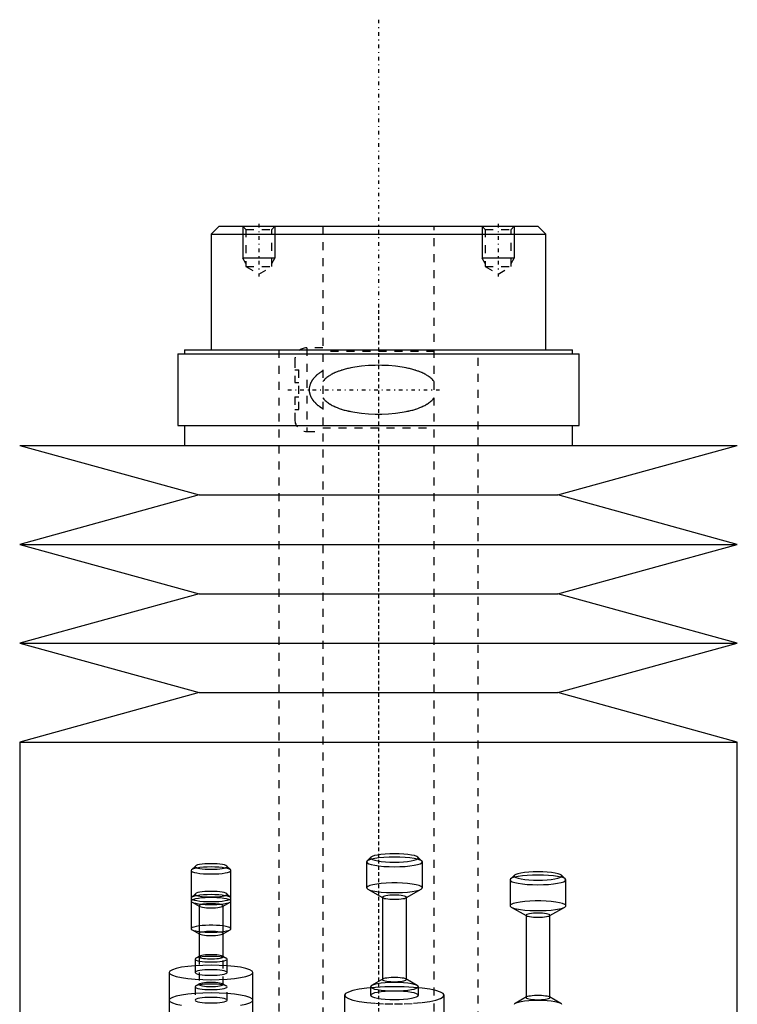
# Model space of a CAD drawing. Extents: x -120 to 120, y -1 to 900.
# Tile 8 of 8: x -45 to 45, y 776 to 900. Entities that reach past the tile are written whole.
import ezdxf

# ---------------------------------------------------------------- set-up
doc = ezdxf.new("R2010")
doc.units = 0
doc.linetypes.add('CENTER', pattern=[1.5, 0.45, -0.5, 0.05, -0.5])
doc.linetypes.add('DASHED', pattern=[2, 1, -1])
for name, color, linetype in [('AM_0', 7, 'CONTINUOUS'), ('AM_10', 7, 'CONTINUOUS'), ('AM_3', 7, 'DASHED'), ('AM_7', 7, 'CENTER')]:
    doc.layers.add(name, color=color, linetype=linetype)

msp = doc.modelspace()

# ---------------------------------------------------------------- linework, layer by layer
at = {"layer": 'AM_0', "color": 7, "linetype": 'CONTINUOUS'}
for p, q in [((-20, 874), (-21, 873)), ((-20, 874), (20, 874)), ((21, 873), (20, 874)), ((-21, 873), (-21, 858.5)), ((-21, 873), (21, 873)), ((21, 858.5), (21, 873)), ((-25.15, 858), (-25.15, 849)), ((-25.15, 858), (25.15, 858)), ((-24.35, 858.5), (-24.35, 858)), ((-24.35, 858.5), (24.35, 858.5)), ((24.35, 858), (24.35, 858.5)), ((25.15, 849), (25.15, 858)), ((-25.15, 849), (25.15, 849)), ((-24.35, 849), (-24.35, 846.5)), ((24.35, 846.5), (24.35, 849)), ((-45, 846.5), (-22.5, 840.3)), ((-45, 846.5), (45, 846.5)), ((22.5, 840.3), (45, 846.5)), ((-22.5, 840.3), (-45, 834.1)), ((-22.5, 840.3), (22.5, 840.3)), ((45, 834.1), (22.5, 840.3)), ((-45, 834.1), (-22.5, 827.9)), ((-45, 834.1), (45, 834.1)), ((22.5, 827.9), (45, 834.1)), ((-22.5, 827.9), (-45, 821.7)), ((-22.5, 827.9), (22.5, 827.9)), ((45, 821.7), (22.5, 827.9)), ((-45, 821.7), (-22.5, 815.5)), ((-45, 821.7), (45, 821.7)), ((22.5, 815.5), (45, 821.7)), ((-22.5, 815.5), (-45, 809.3)), ((-22.5, 815.5), (22.5, 815.5)), ((45, 809.3), (22.5, 815.5)), ((-45, 809.3), (-45, 771.5)), ((-45, 809.3), (45, 809.3)), ((45, 771.5), (45, 809.3)), ((-0.95, 794.85), (-1.45, 794.37)), ((5.45, 794.37), (4.95, 794.85)), ((-23.5, 793.19), (-23.5, 785.87)), ((-22.97, 793.74), (-23.46, 793.26)), ((-18.54, 793.26), (-19.03, 793.74)), ((-18.5, 785.87), (-18.5, 793.19)), ((-1.5, 794.26), (-1.5, 791.01)), ((5.5, 791.01), (5.5, 794.26)), ((16.5, 792), (16.5, 788.75)), ((17.05, 792.59), (16.55, 792.11)), ((23.45, 792.11), (22.95, 792.59)), ((23.5, 788.75), (23.5, 792)), ((-1.35, 790.83), (0.5, 789.79)), ((3.5, 789.79), (5.35, 790.83)), ((0.5, 789.83), (0.5, 779.53)), ((3.5, 779.53), (3.5, 789.83)), ((-23.39, 789.22), (-22.5, 788.71)), ((-22.5, 788.75), (-22.5, 782.39)), ((-19.5, 788.71), (-18.61, 789.22)), ((-19.5, 782.39), (-19.5, 788.75)), ((16.65, 788.57), (18.5, 787.53)), ((21.5, 787.53), (23.35, 788.57)), ((18.5, 787.57), (18.5, 777.27)), ((21.5, 777.27), (21.5, 787.57)), ((-23.39, 785.74), (-22.5, 785.24)), ((-19.5, 785.24), (-18.61, 785.74)), ((-23, 782.06), (-23, 781.23)), ((-22.43, 782.43), (-22.91, 782.16)), ((-19.09, 782.16), (-19.57, 782.43)), ((-19, 781.23), (-19, 782.06)), ((-26.25, 780.38), (-26.25, 774.98)), ((-15.75, 774.98), (-15.75, 780.38)), ((0.57, 779.57), (-0.87, 778.76)), ((4.87, 778.76), (3.43, 779.57)), ((-1, 778.6), (-1, 778.47)), ((5, 778.47), (5, 778.6)), ((-4.25, 777.52), (-4.25, 771.5)), ((8.25, 771.5), (8.25, 777.52)), ((18.57, 777.31), (17.13, 776.5)), ((22.87, 776.5), (21.43, 777.31))]:
    msp.add_line(p, q, dxfattribs=at)
for points in [[(5.5, 794.26), (5.43, 794.38), (5.23, 794.49), (4.91, 794.6), (4.47, 794.69), (3.94, 794.77), (3.34, 794.82), (2.68, 794.86), (2, 794.87), (1.32, 794.86), (0.66, 794.82), (0.06, 794.77), (-0.47, 794.69), (-0.91, 794.6), (-1.23, 794.49), (-1.43, 794.38), (-1.5, 794.26)], [(4.95, 794.85), (4.79, 794.94), (4.52, 795.04), (4.14, 795.12), (3.69, 795.18), (3.16, 795.23), (2.59, 795.26), (2, 795.27), (1.41, 795.26), (0.84, 795.23), (0.31, 795.18), (-0.14, 795.12), (-0.52, 795.04), (-0.79, 794.94), (-0.95, 794.85)], [(-18.5, 793.19), (-18.55, 793.27), (-18.69, 793.35), (-18.92, 793.43), (-19.23, 793.49), (-19.61, 793.55), (-20.04, 793.59), (-20.51, 793.61), (-21, 793.62), (-21.49, 793.61), (-21.96, 793.59), (-22.39, 793.55), (-22.77, 793.49), (-23.08, 793.43), (-23.31, 793.35), (-23.45, 793.27), (-23.5, 793.19)], [(-19.03, 793.74), (-19.14, 793.81), (-19.32, 793.87), (-19.57, 793.92), (-19.88, 793.96), (-20.22, 794), (-20.6, 794.02), (-21, 794.03), (-21.4, 794.02), (-21.78, 794), (-22.12, 793.96), (-22.43, 793.92), (-22.68, 793.87), (-22.86, 793.81), (-22.97, 793.74)], [(23.5, 792), (23.43, 792.12), (23.23, 792.24), (22.91, 792.34), (22.47, 792.43), (21.94, 792.51), (21.34, 792.56), (20.68, 792.6), (20, 792.61), (19.32, 792.6), (18.66, 792.56), (18.06, 792.51), (17.53, 792.43), (17.09, 792.34), (16.77, 792.24), (16.57, 792.12), (16.5, 792)], [(22.95, 792.59), (22.79, 792.69), (22.52, 792.78), (22.14, 792.86), (21.69, 792.93), (21.16, 792.98), (20.59, 793.01), (20, 793.02), (19.41, 793.01), (18.84, 792.98), (18.31, 792.93), (17.86, 792.86), (17.48, 792.78), (17.21, 792.69), (17.05, 792.59)], [(5.35, 790.83), (5.48, 790.95), (5.48, 791.07), (5.35, 791.19), (5.09, 791.3), (4.71, 791.4), (4.22, 791.48), (3.65, 791.55), (3.02, 791.59), (2.34, 791.62), (1.66, 791.62), (0.98, 791.59), (0.35, 791.55), (-0.22, 791.48), (-0.71, 791.4), (-1.09, 791.3), (-1.35, 791.19), (-1.48, 791.07), (-1.48, 790.95), (-1.35, 790.83)], [(-18.61, 789.22), (-18.51, 789.3), (-18.51, 789.39), (-18.61, 789.47), (-18.79, 789.55), (-19.06, 789.62), (-19.41, 789.68), (-19.82, 789.73), (-20.27, 789.76), (-20.75, 789.78), (-21.25, 789.78), (-21.73, 789.76), (-22.18, 789.73), (-22.59, 789.68), (-22.94, 789.62), (-23.21, 789.55), (-23.39, 789.47), (-23.49, 789.39), (-23.49, 789.3), (-23.39, 789.22)], [(3.5, 789.83), (3.47, 789.88), (3.39, 789.93), (3.25, 789.97), (3.06, 790.01), (2.83, 790.05), (2.57, 790.07), (2.29, 790.08), (2, 790.09), (1.71, 790.08), (1.43, 790.07), (1.17, 790.05), (0.94, 790.01), (0.75, 789.97), (0.61, 789.93), (0.53, 789.88), (0.5, 789.83)], [(-19.5, 788.75), (-19.53, 788.8), (-19.61, 788.85), (-19.75, 788.9), (-19.94, 788.94), (-20.17, 788.97), (-20.43, 788.99), (-20.71, 789.01), (-21, 789.01), (-21.29, 789.01), (-21.57, 788.99), (-21.83, 788.97), (-22.06, 788.94), (-22.25, 788.9), (-22.39, 788.85), (-22.47, 788.8), (-22.5, 788.75)], [(23.35, 788.57), (23.48, 788.69), (23.48, 788.81), (23.35, 788.93), (23.09, 789.04), (22.71, 789.14), (22.22, 789.22), (21.65, 789.29), (21.02, 789.33), (20.34, 789.36), (19.66, 789.36), (18.98, 789.33), (18.35, 789.29), (17.78, 789.22), (17.29, 789.14), (16.91, 789.04), (16.65, 788.93), (16.52, 788.81), (16.52, 788.69), (16.65, 788.57)], [(21.5, 787.57), (21.47, 787.62), (21.39, 787.67), (21.25, 787.72), (21.06, 787.76), (20.83, 787.79), (20.57, 787.81), (20.29, 787.83), (20, 787.83), (19.71, 787.83), (19.43, 787.81), (19.17, 787.79), (18.94, 787.76), (18.75, 787.72), (18.61, 787.67), (18.53, 787.62), (18.5, 787.57)], [(-22.5, 786.22), (-22.88, 786.16), (-23.17, 786.09), (-23.38, 786.01), (-23.48, 785.92), (-23.49, 785.83), (-23.39, 785.74)], [(-18.61, 785.74), (-18.51, 785.83), (-18.52, 785.92), (-18.62, 786.01), (-18.83, 786.09), (-19.12, 786.16), (-19.5, 786.22)], [(-19, 782.06), (-19.04, 782.12), (-19.15, 782.19), (-19.34, 782.25), (-19.59, 782.3), (-19.89, 782.35), (-20.23, 782.38), (-20.61, 782.4), (-21, 782.4), (-21.39, 782.4), (-21.77, 782.38), (-22.11, 782.35), (-22.41, 782.3), (-22.66, 782.25), (-22.85, 782.19), (-22.96, 782.12), (-23, 782.06)], [(-19.57, 782.43), (-19.68, 782.48), (-19.84, 782.52), (-20.05, 782.55), (-20.29, 782.58), (-20.57, 782.6), (-20.85, 782.61), (-21.15, 782.61), (-21.43, 782.6), (-21.71, 782.58), (-21.95, 782.55), (-22.16, 782.52), (-22.32, 782.48), (-22.43, 782.43)], [(-15.75, 780.38), (-15.85, 780.56), (-16.15, 780.73), (-16.63, 780.89), (-17.29, 781.03), (-18.08, 781.14), (-18.99, 781.23), (-19.98, 781.28), (-21, 781.29), (-22.02, 781.28), (-23.01, 781.23), (-23.92, 781.14), (-24.71, 781.03), (-25.37, 780.89), (-25.85, 780.73), (-26.15, 780.56), (-26.25, 780.38)], [(3.43, 779.57), (3.32, 779.61), (3.16, 779.65), (2.95, 779.69), (2.71, 779.72), (2.43, 779.74), (2.15, 779.75), (1.85, 779.75), (1.57, 779.74), (1.29, 779.72), (1.05, 779.69), (0.84, 779.65), (0.68, 779.61), (0.57, 779.57)], [(8.25, 777.52), (8.13, 777.73), (7.77, 777.93), (7.2, 778.12), (6.42, 778.29), (5.47, 778.42), (4.39, 778.52), (3.22, 778.58), (2, 778.6), (0.78, 778.58), (-0.39, 778.52), (-1.47, 778.42), (-2.42, 778.29), (-3.2, 778.12), (-3.77, 777.93), (-4.13, 777.73), (-4.25, 777.52)], [(5, 778.6), (4.94, 778.7), (4.77, 778.8), (4.49, 778.89), (4.12, 778.97), (3.67, 779.04), (3.15, 779.08), (2.59, 779.11), (2, 779.12), (1.41, 779.11), (0.85, 779.08), (0.33, 779.04), (-0.12, 778.97), (-0.49, 778.89), (-0.77, 778.8), (-0.94, 778.7), (-1, 778.6)], [(-21, 777.82), (-22.02, 777.8), (-23.01, 777.75), (-23.92, 777.67), (-24.71, 777.55), (-25.37, 777.42), (-25.85, 777.26), (-26.15, 777.09), (-26.25, 776.91)], [(21.43, 777.31), (21.32, 777.36), (21.16, 777.4), (20.95, 777.43), (20.71, 777.46), (20.43, 777.48), (20.15, 777.49), (19.85, 777.49), (19.57, 777.48), (19.29, 777.46), (19.05, 777.43), (18.84, 777.4), (18.68, 777.36), (18.57, 777.31)], [(23, 776.35), (22.94, 776.45), (22.77, 776.54), (22.49, 776.63), (22.12, 776.71), (21.67, 776.78), (21.15, 776.83), (20.59, 776.86), (20, 776.87), (19.41, 776.86), (18.85, 776.83), (18.33, 776.78), (17.88, 776.71), (17.51, 776.63), (17.23, 776.54), (17.06, 776.45), (17, 776.35)]]:
    msp.add_lwpolyline(points, dxfattribs=at)
at = {"layer": 'AM_10', "color": 7, "linetype": 'CONTINUOUS'}
for p, q in [((-17, 874), (-17, 870)), ((-13, 874), (-13, 870)), ((13, 874), (13, 870)), ((17, 874), (17, 870)), ((-13, 870), (-17, 870)), ((-16.62, 869.34), (-17, 870)), ((-13.38, 869.34), (-13, 870)), ((17, 870), (13, 870)), ((13.38, 869.34), (13, 870)), ((16.62, 869.34), (17, 870))]:
    msp.add_line(p, q, dxfattribs=at)
at = {"layer": 'AM_3', "color": 6, "linetype": 'DASHED'}
for p, q in [((-17, 874), (-16.62, 873.62)), ((-16.62, 873.62), (-16.62, 868.94)), ((-16.62, 873.62), (-13.38, 873.62)), ((-13.38, 873.62), (-13, 874)), ((-13.38, 868.94), (-13.38, 873.62)), ((-7, 874), (-7, 355.5)), ((7, 355.5), (7, 874)), ((13, 874), (13.38, 873.62)), ((13.38, 873.62), (13.38, 868.94)), ((13.38, 873.62), (16.62, 873.62)), ((16.62, 873.62), (17, 874)), ((16.62, 868.94), (16.62, 873.62)), ((-16.62, 868.94), (-15, 868)), ((-16.62, 868.94), (-13.38, 868.94)), ((-15, 868), (-13.38, 868.94)), ((13.38, 868.94), (15, 868)), ((13.38, 868.94), (16.62, 868.94)), ((15, 868), (16.62, 868.94)), ((-7, 858.75), (-9, 858.75)), ((-9, 858.75), (-9, 848.25)), ((-12.5, 858.5), (-12.5, 396.5)), ((7, 858.3), (-7, 858.3)), ((12.5, 396.5), (12.5, 858.5)), ((-10.5, 857.25), (-10.5, 854.4)), ((-10.5, 856), (-10, 856)), ((-10, 851), (-10, 856)), ((-10.5, 854.4), (-10, 854.4)), ((-10.5, 852.6), (-10.5, 849.75)), ((-10.5, 852.6), (-10, 852.6)), ((-10.5, 851), (-10, 851)), ((-7, 848.7), (7, 848.7)), ((-9, 848.25), (-7, 848.25)), ((-22.97, 790.27), (-23.46, 789.79)), ((-18.54, 789.79), (-19.03, 790.27)), ((0.5, 789.79), (0.57, 789.75)), ((3.43, 789.75), (3.5, 789.79)), ((-22.5, 788.71), (-22.43, 788.68)), ((-19.57, 788.68), (-19.5, 788.71)), ((18.5, 787.53), (18.57, 787.49)), ((21.43, 787.49), (21.5, 787.53)), ((-22.5, 785.24), (-22.43, 785.2)), ((-19.57, 785.2), (-19.5, 785.24)), ((-22.5, 782.39), (-22.5, 778.88)), ((-19.5, 778.88), (-19.5, 782.39)), ((-23, 781.23), (-23, 780.38)), ((-19, 780.38), (-19, 781.23)), ((0.5, 779.53), (0.5, 779.49)), ((3.5, 779.49), (3.5, 779.53)), ((-23, 778.58), (-23, 776.91)), ((-22.43, 778.96), (-22.91, 778.69)), ((-19.09, 778.69), (-19.57, 778.96)), ((-19, 776.91), (-19, 778.58)), ((-1, 778.47), (-1, 777.52)), ((5, 777.52), (5, 778.47)), ((18.5, 777.27), (18.5, 777.23)), ((21.5, 777.23), (21.5, 777.27))]:
    msp.add_line(p, q, dxfattribs=at)
for points in [[(-0.95, 794.85), (-1, 794.74), (-0.93, 794.64), (-0.76, 794.55), (-0.48, 794.46), (-0.1, 794.38), (0.35, 794.32), (0.86, 794.27), (1.42, 794.24), (2, 794.23), (2.58, 794.24), (3.14, 794.27), (3.65, 794.32), (4.1, 794.38), (4.48, 794.46), (4.76, 794.55), (4.93, 794.64), (5, 794.74), (4.95, 794.85)], [(-23.5, 793.19), (-23.45, 793.1), (-23.31, 793.02), (-23.08, 792.94), (-22.77, 792.88), (-22.39, 792.82), (-21.96, 792.78), (-21.49, 792.76), (-21, 792.75), (-20.51, 792.76), (-20.04, 792.78), (-19.61, 792.82), (-19.23, 792.88), (-18.92, 792.94), (-18.69, 793.02), (-18.55, 793.1), (-18.5, 793.19)], [(-22.97, 793.74), (-23, 793.67), (-22.96, 793.6), (-22.84, 793.54), (-22.65, 793.48), (-22.4, 793.43), (-22.1, 793.39), (-21.76, 793.36), (-21.39, 793.34), (-21, 793.33), (-20.61, 793.34), (-20.24, 793.36), (-19.9, 793.39), (-19.6, 793.43), (-19.35, 793.48), (-19.16, 793.54), (-19.04, 793.6), (-19, 793.67), (-19.03, 793.74)], [(-1.5, 794.26), (-1.43, 794.14), (-1.23, 794.03), (-0.91, 793.92), (-0.47, 793.83), (0.06, 793.76), (0.66, 793.7), (1.32, 793.66), (2, 793.65), (2.68, 793.66), (3.34, 793.7), (3.94, 793.76), (4.47, 793.83), (4.91, 793.92), (5.23, 794.03), (5.43, 794.14), (5.5, 794.26)], [(16.5, 792), (16.57, 791.88), (16.77, 791.77), (17.09, 791.67), (17.53, 791.57), (18.06, 791.5), (18.66, 791.44), (19.32, 791.41), (20, 791.4), (20.68, 791.41), (21.34, 791.44), (21.94, 791.5), (22.47, 791.57), (22.91, 791.67), (23.23, 791.77), (23.43, 791.88), (23.5, 792)], [(17.05, 792.59), (17, 792.49), (17.07, 792.39), (17.24, 792.29), (17.52, 792.2), (17.9, 792.12), (18.35, 792.06), (18.86, 792.01), (19.42, 791.98), (20, 791.97), (20.58, 791.98), (21.14, 792.01), (21.65, 792.06), (22.1, 792.12), (22.48, 792.2), (22.76, 792.29), (22.93, 792.39), (23, 792.49), (22.95, 792.59)], [(-1.35, 790.83), (-1.08, 790.72), (-0.7, 790.62), (-0.21, 790.54), (0.35, 790.47), (0.99, 790.43), (1.66, 790.41), (2.34, 790.41), (3.01, 790.43), (3.65, 790.47), (4.21, 790.54), (4.7, 790.62), (5.08, 790.72), (5.35, 790.83)], [(0.5, 789.83), (0.53, 789.78), (0.61, 789.73), (0.75, 789.68), (0.94, 789.65), (1.17, 789.61), (1.43, 789.59), (1.71, 789.57), (2, 789.57), (2.29, 789.57), (2.57, 789.59), (2.83, 789.61), (3.06, 789.65), (3.25, 789.68), (3.39, 789.73), (3.47, 789.78), (3.5, 789.83)], [(-23.39, 789.22), (-23.2, 789.14), (-22.93, 789.07), (-22.58, 789.01), (-22.18, 788.96), (-21.72, 788.93), (-21.24, 788.91), (-20.76, 788.91), (-20.28, 788.93), (-19.82, 788.96), (-19.42, 789.01), (-19.07, 789.07), (-18.8, 789.14), (-18.61, 789.22)], [(-22.5, 788.75), (-22.47, 788.7), (-22.39, 788.65), (-22.25, 788.61), (-22.06, 788.57), (-21.83, 788.54), (-21.57, 788.51), (-21.29, 788.5), (-21, 788.49), (-20.71, 788.5), (-20.43, 788.51), (-20.17, 788.54), (-19.94, 788.57), (-19.75, 788.61), (-19.61, 788.65), (-19.53, 788.7), (-19.5, 788.75)], [(16.65, 788.57), (16.92, 788.46), (17.3, 788.37), (17.79, 788.28), (18.35, 788.22), (18.99, 788.17), (19.66, 788.15), (20.34, 788.15), (21.01, 788.17), (21.65, 788.22), (22.21, 788.28), (22.7, 788.37), (23.08, 788.46), (23.35, 788.57)], [(18.5, 787.57), (18.53, 787.52), (18.61, 787.47), (18.75, 787.43), (18.94, 787.39), (19.17, 787.35), (19.43, 787.33), (19.71, 787.32), (20, 787.31), (20.29, 787.32), (20.57, 787.33), (20.83, 787.35), (21.06, 787.39), (21.25, 787.43), (21.39, 787.47), (21.47, 787.52), (21.5, 787.57)], [(-23.39, 785.74), (-23.2, 785.67), (-22.93, 785.6), (-22.58, 785.54), (-22.18, 785.49), (-21.72, 785.46), (-21.24, 785.44), (-20.76, 785.44), (-20.28, 785.46), (-19.82, 785.49), (-19.42, 785.54), (-19.07, 785.6), (-18.8, 785.67), (-18.61, 785.74)], [(-19.5, 786.22), (-19.89, 786.26), (-20.32, 786.29), (-20.77, 786.3), (-21.23, 786.3), (-21.68, 786.29), (-22.11, 786.26), (-22.5, 786.22)], [(-23, 782.06), (-22.96, 781.99), (-22.85, 781.92), (-22.66, 781.86), (-22.41, 781.81), (-22.11, 781.77), (-21.77, 781.74), (-21.39, 781.72), (-21, 781.71), (-20.61, 781.72), (-20.23, 781.74), (-19.89, 781.77), (-19.59, 781.81), (-19.34, 781.86), (-19.15, 781.92), (-19.04, 781.99), (-19, 782.06)], [(-22.43, 782.43), (-22.49, 782.38), (-22.49, 782.33), (-22.44, 782.28), (-22.32, 782.23), (-22.16, 782.19), (-21.95, 782.15), (-21.71, 782.12), (-21.44, 782.1), (-21.15, 782.09), (-20.85, 782.09), (-20.56, 782.1), (-20.29, 782.12), (-20.05, 782.15), (-19.84, 782.19), (-19.68, 782.23), (-19.56, 782.28), (-19.51, 782.33), (-19.51, 782.38), (-19.57, 782.43)], [(-26.25, 780.38), (-26.15, 780.21), (-25.85, 780.03), (-25.37, 779.88), (-24.71, 779.74), (-23.92, 779.62), (-23.01, 779.54), (-22.02, 779.49), (-21, 779.47), (-19.98, 779.49), (-18.99, 779.54), (-18.08, 779.62), (-17.29, 779.74), (-16.63, 779.88), (-16.15, 780.03), (-15.85, 780.21), (-15.75, 780.38)], [(0.57, 779.57), (0.51, 779.52), (0.51, 779.46), (0.56, 779.41), (0.68, 779.37), (0.84, 779.32), (1.05, 779.29), (1.29, 779.26), (1.56, 779.24), (1.85, 779.23), (2.15, 779.23), (2.44, 779.24), (2.71, 779.26), (2.95, 779.29), (3.16, 779.32), (3.32, 779.37), (3.44, 779.41), (3.49, 779.46), (3.49, 779.52), (3.43, 779.57)], [(-1, 778.6), (-0.94, 778.5), (-0.77, 778.4), (-0.49, 778.31), (-0.12, 778.23), (0.33, 778.17), (0.85, 778.12), (1.41, 778.09), (2, 778.08), (2.59, 778.09), (3.15, 778.12), (3.67, 778.17), (4.12, 778.23), (4.49, 778.31), (4.77, 778.4), (4.94, 778.5), (5, 778.6)], [(-17.29, 776.27), (-16.63, 776.4), (-16.15, 776.56), (-15.85, 776.73), (-15.75, 776.91), (-15.85, 777.09), (-16.15, 777.26), (-16.63, 777.42), (-17.29, 777.55), (-18.08, 777.67), (-18.99, 777.75), (-19.98, 777.8), (-21, 777.82)], [(-4.25, 777.52), (-4.13, 777.31), (-3.77, 777.1), (-3.2, 776.92), (-2.42, 776.75), (-1.47, 776.62), (-0.39, 776.52), (0.78, 776.45), (2, 776.43), (3.22, 776.45), (4.39, 776.52), (5.47, 776.62), (6.42, 776.75), (7.2, 776.92), (7.77, 777.1), (8.13, 777.31), (8.25, 777.52)], [(18.57, 777.31), (18.51, 777.26), (18.51, 777.21), (18.56, 777.16), (18.68, 777.11), (18.84, 777.07), (19.05, 777.03), (19.29, 777), (19.56, 776.98), (19.85, 776.97), (20.15, 776.97), (20.44, 776.98), (20.71, 777), (20.95, 777.03), (21.16, 777.07), (21.32, 777.11), (21.44, 777.16), (21.49, 777.21), (21.49, 777.26), (21.43, 777.31)], [(-26.25, 776.91), (-26.15, 776.73), (-25.85, 776.56), (-25.37, 776.4), (-24.71, 776.27)]]:
    msp.add_lwpolyline(points, dxfattribs=at)
for points in [[(-23.5, 789.71), (-23.45, 789.63), (-23.31, 789.55), (-23.08, 789.47), (-22.77, 789.41), (-22.39, 789.35), (-21.96, 789.31), (-21.49, 789.29), (-21, 789.28), (-20.51, 789.29), (-20.04, 789.31), (-19.61, 789.35), (-19.23, 789.41), (-18.92, 789.47), (-18.69, 789.55), (-18.55, 789.63), (-18.5, 789.71), (-18.55, 789.8), (-18.69, 789.88), (-18.92, 789.95), (-19.23, 790.02), (-19.61, 790.07), (-20.04, 790.11), (-20.51, 790.14), (-21, 790.15), (-21.49, 790.14), (-21.96, 790.11), (-22.39, 790.07), (-22.77, 790.02), (-23.08, 789.95), (-23.31, 789.88), (-23.45, 789.8)], [(-23, 790.2), (-22.96, 790.14), (-22.85, 790.07), (-22.66, 790.01), (-22.41, 789.96), (-22.11, 789.92), (-21.77, 789.88), (-21.39, 789.86), (-21, 789.86), (-20.61, 789.86), (-20.23, 789.88), (-19.89, 789.92), (-19.59, 789.96), (-19.34, 790.01), (-19.15, 790.07), (-19.04, 790.14), (-19, 790.2), (-19.04, 790.27), (-19.15, 790.34), (-19.34, 790.4), (-19.59, 790.45), (-19.89, 790.49), (-20.23, 790.53), (-20.61, 790.55), (-21, 790.55), (-21.39, 790.55), (-21.77, 790.53), (-22.11, 790.49), (-22.41, 790.45), (-22.66, 790.4), (-22.85, 790.34), (-22.96, 790.27)], [(-22.5, 785.28), (-22.47, 785.23), (-22.39, 785.18), (-22.25, 785.14), (-22.06, 785.1), (-21.83, 785.06), (-21.57, 785.04), (-21.29, 785.03), (-21, 785.02), (-20.71, 785.03), (-20.43, 785.04), (-20.17, 785.06), (-19.94, 785.1), (-19.75, 785.14), (-19.61, 785.18), (-19.53, 785.23), (-19.5, 785.28), (-19.53, 785.33), (-19.61, 785.38), (-19.75, 785.43), (-19.94, 785.46), (-20.17, 785.5), (-20.43, 785.52), (-20.71, 785.54), (-21, 785.54), (-21.29, 785.54), (-21.57, 785.52), (-21.83, 785.5), (-22.06, 785.46), (-22.25, 785.43), (-22.39, 785.38), (-22.47, 785.33)], [(-23, 780.38), (-22.96, 780.32), (-22.85, 780.25), (-22.66, 780.19), (-22.41, 780.14), (-22.11, 780.09), (-21.77, 780.06), (-21.39, 780.04), (-21, 780.04), (-20.61, 780.04), (-20.23, 780.06), (-19.89, 780.09), (-19.59, 780.14), (-19.34, 780.19), (-19.15, 780.25), (-19.04, 780.32), (-19, 780.38), (-19.04, 780.45), (-19.15, 780.52), (-19.34, 780.58), (-19.59, 780.63), (-19.89, 780.67), (-20.23, 780.7), (-20.61, 780.72), (-21, 780.73), (-21.39, 780.72), (-21.77, 780.7), (-22.11, 780.67), (-22.41, 780.63), (-22.66, 780.58), (-22.85, 780.52), (-22.96, 780.45)], [(-23, 778.58), (-22.96, 778.52), (-22.85, 778.45), (-22.66, 778.39), (-22.41, 778.34), (-22.11, 778.3), (-21.77, 778.26), (-21.39, 778.24), (-21, 778.24), (-20.61, 778.24), (-20.23, 778.26), (-19.89, 778.3), (-19.59, 778.34), (-19.34, 778.39), (-19.15, 778.45), (-19.04, 778.52), (-19, 778.58), (-19.04, 778.65), (-19.15, 778.72), (-19.34, 778.78), (-19.59, 778.83), (-19.89, 778.87), (-20.23, 778.9), (-20.61, 778.92), (-21, 778.93), (-21.39, 778.92), (-21.77, 778.9), (-22.11, 778.87), (-22.41, 778.83), (-22.66, 778.78), (-22.85, 778.72), (-22.96, 778.65)], [(-22.5, 778.88), (-22.47, 778.83), (-22.39, 778.78), (-22.25, 778.73), (-22.06, 778.7), (-21.83, 778.66), (-21.57, 778.64), (-21.29, 778.62), (-21, 778.62), (-20.71, 778.62), (-20.43, 778.64), (-20.17, 778.66), (-19.94, 778.7), (-19.75, 778.73), (-19.61, 778.78), (-19.53, 778.83), (-19.5, 778.88), (-19.53, 778.93), (-19.61, 778.98), (-19.75, 779.02), (-19.94, 779.06), (-20.17, 779.1), (-20.43, 779.12), (-20.71, 779.13), (-21, 779.14), (-21.29, 779.13), (-21.57, 779.12), (-21.83, 779.1), (-22.06, 779.06), (-22.25, 779.02), (-22.39, 778.98), (-22.47, 778.93)], [(-23, 776.91), (-22.96, 776.84), (-22.85, 776.78), (-22.66, 776.72), (-22.41, 776.66), (-22.11, 776.62), (-21.77, 776.59), (-21.39, 776.57), (-21, 776.56), (-20.61, 776.57), (-20.23, 776.59), (-19.89, 776.62), (-19.59, 776.66), (-19.34, 776.72), (-19.15, 776.78), (-19.04, 776.84), (-19, 776.91), (-19.04, 776.98), (-19.15, 777.04), (-19.34, 777.1), (-19.59, 777.16), (-19.89, 777.2), (-20.23, 777.23), (-20.61, 777.25), (-21, 777.26), (-21.39, 777.25), (-21.77, 777.23), (-22.11, 777.2), (-22.41, 777.16), (-22.66, 777.1), (-22.85, 777.04), (-22.96, 776.98)], [(-1, 777.52), (-0.94, 777.42), (-0.77, 777.32), (-0.49, 777.23), (-0.12, 777.15), (0.33, 777.09), (0.85, 777.04), (1.41, 777.01), (2, 777), (2.59, 777.01), (3.15, 777.04), (3.67, 777.09), (4.12, 777.15), (4.49, 777.23), (4.77, 777.32), (4.94, 777.42), (5, 777.52), (4.94, 777.62), (4.77, 777.72), (4.49, 777.81), (4.12, 777.89), (3.67, 777.95), (3.15, 778), (2.59, 778.03), (2, 778.04), (1.41, 778.03), (0.85, 778), (0.33, 777.95), (-0.12, 777.89), (-0.49, 777.81), (-0.77, 777.72), (-0.94, 777.62)]]:
    msp.add_lwpolyline(points, close=True, dxfattribs=at)
for points in [[(7, 854.5, 0), (6.96, 854.56, 0), (6.87, 854.67, 0), (6.77, 854.77, 0), (6.72, 854.82, 0), (6.68, 854.86, 0), (6.58, 854.95, 0), (6.47, 855.04, 0), (6.37, 855.12, 0), (6.26, 855.19, 0), (6.15, 855.26, 0), (6.1, 855.3, 0), (6.04, 855.33, 0), (5.93, 855.4, 0), (5.81, 855.46, 0), (5.69, 855.52, 0), (5.57, 855.58, 0), (5.45, 855.64, 0), (5.39, 855.66, 0), (5.33, 855.69, 0), (5.2, 855.74, 0), (5.08, 855.79, 0), (5.02, 855.81, 0), (4.95, 855.84, 0), (4.82, 855.88, 0), (4.69, 855.93, 0), (4.63, 855.95, 0), (4.56, 855.97, 0), (4.43, 856.01, 0), (4.3, 856.05, 0), (4.16, 856.08, 0), (4.02, 856.12, 0), (3.89, 856.15, 0), (3.82, 856.17, 0), (3.75, 856.18, 0), (3.61, 856.21, 0), (3.47, 856.24, 0), (2.98, 856.33, 0), (2.12, 856.45, 0), (1.26, 856.52, 0), (0.42, 856.55, 0), (0, 856.56, 0), (-0.42, 856.55, 0), (-1.26, 856.52, 0), (-2.12, 856.45, 0), (-2.98, 856.33, 0), (-3.47, 856.24, 0), (-3.61, 856.21, 0), (-3.75, 856.18, 0), (-3.82, 856.17, 0), (-3.89, 856.15, 0), (-4.02, 856.12, 0), (-4.16, 856.08, 0), (-4.3, 856.05, 0), (-4.43, 856.01, 0), (-4.56, 855.97, 0), (-4.63, 855.95, 0), (-4.69, 855.93, 0), (-4.82, 855.88, 0), (-4.95, 855.84, 0), (-5.02, 855.81, 0), (-5.08, 855.79, 0), (-5.2, 855.74, 0), (-5.33, 855.69, 0), (-5.39, 855.66, 0), (-5.45, 855.64, 0), (-5.57, 855.58, 0), (-5.69, 855.52, 0), (-5.81, 855.46, 0), (-5.93, 855.4, 0), (-6.04, 855.33, 0), (-6.1, 855.3, 0), (-6.15, 855.26, 0), (-6.26, 855.19, 0), (-6.37, 855.12, 0), (-6.47, 855.04, 0), (-6.58, 854.95, 0), (-6.68, 854.86, 0), (-6.72, 854.82, 0), (-6.77, 854.77, 0), (-6.87, 854.67, 0), (-6.96, 854.56, 0), (-7, 854.5, 0)], [(-7, 855.85, 0), (-7.15, 855.76, 0), (-7.31, 855.66, 0), (-7.36, 855.62, 0), (-7.41, 855.59, 0), (-7.43, 855.57, 0), (-7.45, 855.56, 0), (-7.5, 855.52, 0), (-7.54, 855.49, 0), (-7.59, 855.46, 0), (-7.63, 855.42, 0), (-7.68, 855.38, 0), (-7.7, 855.37, 0), (-7.72, 855.35, 0), (-7.76, 855.31, 0), (-7.8, 855.27, 0), (-7.82, 855.26, 0), (-7.84, 855.24, 0), (-7.88, 855.2, 0), (-7.92, 855.16, 0), (-7.94, 855.14, 0), (-7.96, 855.12, 0), (-8, 855.08, 0), (-8.04, 855.04, 0), (-8.07, 855, 0), (-8.11, 854.96, 0), (-8.14, 854.92, 0), (-8.16, 854.9, 0), (-8.18, 854.88, 0), (-8.21, 854.83, 0), (-8.24, 854.79, 0), (-8.27, 854.75, 0), (-8.3, 854.7, 0), (-8.33, 854.66, 0), (-8.35, 854.63, 0), (-8.36, 854.61, 0), (-8.39, 854.56, 0), (-8.42, 854.51, 0), (-8.45, 854.46, 0), (-8.47, 854.41, 0), (-8.5, 854.36, 0), (-8.51, 854.33, 0), (-8.52, 854.3, 0), (-8.54, 854.25, 0), (-8.57, 854.2, 0), (-8.58, 854.14, 0), (-8.6, 854.09, 0), (-8.62, 854.03, 0), (-8.63, 854, 0), (-8.63, 853.98, 0), (-8.65, 853.92, 0), (-8.66, 853.86, 0), (-8.67, 853.81, 0), (-8.68, 853.75, 0), (-8.68, 853.69, 0), (-8.69, 853.67, 0), (-8.69, 853.64, 0), (-8.69, 853.58, 0), (-8.69, 853.53, 0), (-8.69, 853.5, 0), (-8.69, 853.47, 0), (-8.69, 853.42, 0), (-8.69, 853.36, 0), (-8.69, 853.33, 0), (-8.68, 853.31, 0), (-8.68, 853.25, 0), (-8.67, 853.19, 0), (-8.66, 853.14, 0), (-8.65, 853.08, 0), (-8.63, 853.02, 0), (-8.63, 853, 0), (-8.62, 852.97, 0), (-8.6, 852.91, 0), (-8.58, 852.86, 0), (-8.57, 852.8, 0), (-8.54, 852.75, 0), (-8.52, 852.7, 0), (-8.51, 852.67, 0), (-8.5, 852.64, 0), (-8.47, 852.59, 0), (-8.45, 852.54, 0), (-8.42, 852.49, 0), (-8.39, 852.44, 0), (-8.36, 852.39, 0), (-8.35, 852.37, 0), (-8.33, 852.34, 0), (-8.3, 852.3, 0), (-8.27, 852.25, 0), (-8.24, 852.21, 0), (-8.21, 852.17, 0), (-8.18, 852.12, 0), (-8.16, 852.1, 0), (-8.14, 852.08, 0), (-8.11, 852.04, 0), (-8.07, 852, 0), (-8.04, 851.96, 0), (-8, 851.92, 0), (-7.96, 851.88, 0), (-7.94, 851.86, 0), (-7.92, 851.84, 0), (-7.88, 851.8, 0), (-7.84, 851.76, 0), (-7.82, 851.74, 0), (-7.8, 851.73, 0), (-7.76, 851.69, 0), (-7.72, 851.65, 0), (-7.7, 851.63, 0), (-7.68, 851.62, 0), (-7.63, 851.58, 0), (-7.59, 851.54, 0), (-7.54, 851.51, 0), (-7.5, 851.48, 0), (-7.45, 851.44, 0), (-7.43, 851.43, 0), (-7.41, 851.41, 0), (-7.36, 851.38, 0), (-7.31, 851.34, 0), (-7.15, 851.24, 0), (-7, 851.15, 0)], [(-7, 852.5, 0), (-6.96, 852.44, 0), (-6.87, 852.33, 0), (-6.77, 852.23, 0), (-6.72, 852.18, 0), (-6.68, 852.14, 0), (-6.58, 852.05, 0), (-6.47, 851.96, 0), (-6.37, 851.88, 0), (-6.26, 851.81, 0), (-6.15, 851.74, 0), (-6.1, 851.7, 0), (-6.04, 851.67, 0), (-5.93, 851.6, 0), (-5.81, 851.54, 0), (-5.69, 851.48, 0), (-5.57, 851.42, 0), (-5.45, 851.36, 0), (-5.39, 851.34, 0), (-5.33, 851.31, 0), (-5.2, 851.26, 0), (-5.08, 851.21, 0), (-5.02, 851.19, 0), (-4.95, 851.16, 0), (-4.82, 851.12, 0), (-4.69, 851.07, 0), (-4.63, 851.05, 0), (-4.56, 851.03, 0), (-4.43, 850.99, 0), (-4.3, 850.95, 0), (-4.16, 850.92, 0), (-4.02, 850.88, 0), (-3.89, 850.85, 0), (-3.82, 850.83, 0), (-3.75, 850.82, 0), (-3.61, 850.79, 0), (-3.47, 850.76, 0), (-2.98, 850.67, 0), (-2.12, 850.55, 0), (-1.26, 850.48, 0), (-0.42, 850.45, 0), (0, 850.44, 0), (0.42, 850.45, 0), (1.26, 850.48, 0), (2.12, 850.55, 0), (2.98, 850.67, 0), (3.47, 850.76, 0), (3.61, 850.79, 0), (3.75, 850.82, 0), (3.82, 850.83, 0), (3.89, 850.85, 0), (4.02, 850.88, 0), (4.16, 850.92, 0), (4.3, 850.95, 0), (4.43, 850.99, 0), (4.56, 851.03, 0), (4.63, 851.05, 0), (4.69, 851.07, 0), (4.82, 851.12, 0), (4.95, 851.16, 0), (5.02, 851.19, 0), (5.08, 851.21, 0), (5.2, 851.26, 0), (5.33, 851.31, 0), (5.39, 851.34, 0), (5.45, 851.36, 0), (5.57, 851.42, 0), (5.69, 851.48, 0), (5.81, 851.54, 0), (5.93, 851.6, 0), (6.04, 851.67, 0), (6.1, 851.7, 0), (6.15, 851.74, 0), (6.26, 851.81, 0), (6.37, 851.88, 0), (6.47, 851.96, 0), (6.58, 852.05, 0), (6.68, 852.14, 0), (6.72, 852.18, 0), (6.77, 852.23, 0), (6.87, 852.33, 0), (6.96, 852.44, 0), (7, 852.5, 0)]]:
    msp.add_polyline3d(points, dxfattribs=at)
for centre, start, end in [((-9, 857.25), 90, 180), ((-9, 849.75), 180, 270)]:
    msp.add_arc(centre, 1.5, start, end, dxfattribs=at)
at = {"layer": 'AM_7', "color": 4, "linetype": 'CENTER'}
for p, q in [((0, 899.92), (0, 329.57)), ((-15, 874.3), (-15, 867.7)), ((15, 874.3), (15, 867.7)), ((0, 863.46), (0, 754.29)), ((-11.38, 853.5), (7.87, 853.5))]:
    msp.add_line(p, q, dxfattribs=at)

doc.saveas('drawing.dxf')
